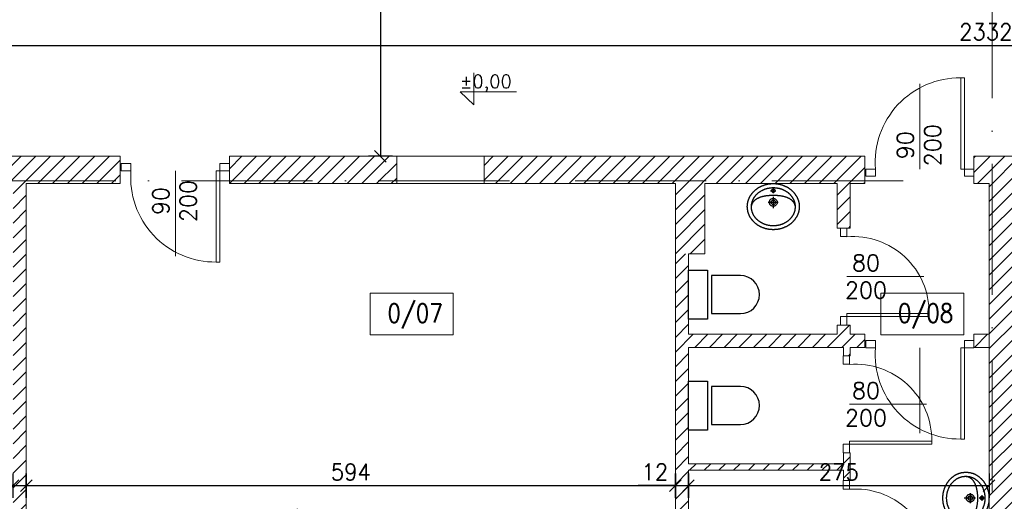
# Model space of a CAD drawing. Header units: millimetres. Extents: x -37273 to 136949, y -1495242345 to -598.
# Tile 17 of 38: x 41573 to 42474, y -17322 to -16881. Entities that reach past the tile are written whole.
import ezdxf

# ---------------------------------------------------------------- set-up
doc = ezdxf.new("R2010")
doc.units = ezdxf.units.MM
doc.linetypes.add('ACAD_ISO10W100', pattern=[18, 12, -3, 0, -3])
for name, color, linetype in [('0-urządzenia', 6, 'Continuous'), ('wym', 1, 'Continuous'), ('ściana', 7, 'Continuous')]:
    doc.layers.add(name, color=color, linetype=linetype)
for name, color, linetype, lineweight in [('0.09Opis', 20, 'Continuous', 9), ('A-DRZ', 3, 'Continuous', 13), ('A-OKN', 3, 'Continuous', 13), ('F-BIL-OP', 103, 'Continuous', 9), ('wymiarowannie', 253, 'Continuous', 5)]:
    doc.layers.add(name, color=color, linetype=linetype, lineweight=lineweight)
doc.styles.add('SIMPLEX', font='simplex', dxfattribs={"width": 0.85})
doc.styles.get("Standard").update_dxf_attribs({"font": 'arial.ttf'})
doc.styles.add('WYM_50', font='simplex.shx', dxfattribs={"width": 0.95})
doc.dimstyles.new('50', dxfattribs={"dimtxt": 15, "dimasz": 0.15, "dimexe": 13, "dimexo": 30, "dimgap": 5, "dimtad": 1, "dimdec": 0, "dimrnd": 0.5, "dimzin": 1, "dimdsep": 46, "dimtxsty": 'WYM_50', "dimblk": 'A', "dimcen": 3, "dimdle": 5, "dimse1": 1, "dimse2": 1, "dimclrd": 256, "dimclre": 256, "dimclrt": 2, "dimaunit": 1, "dimadec": 0, "dimazin": 0, "dimtfac": 0.32, "dimtdec": 0, "dimtix": 1, "dimtmove": 1, "dimatfit": 3, "dimldrblk": 'A', "dimfxl": 1, "dimtvp": 0.08, "dimtolj": 1, "dimtzin": 1, "dimarcsym": 0})

# ---------------------------------------------------------------- blocks, each defined once
blk = doc.blocks.new('A')
at = {"color": 1, "linetype": 'Continuous'}
blk.add_line((0, 73.6), (0, -73.6), dxfattribs=at)
at = {"color": 7, "linetype": 'Continuous'}
blk.add_line((-35.3, -35.3), (35.3, 35.3), dxfattribs=at)
blk = doc.blocks.new('*D2475')
at = {"layer": 'Defpoints', "color": 0, "lineweight": 13, "ltscale": 3}
for p in [(43623, -16904.59), (41291, -17006.05), (43623, -17006.05)]:
    blk.add_point(p, dxfattribs=at)
at = {"layer": 'wym', "lineweight": -2}
blk.add_line((41291.15, -16904.59), (43622.85, -16904.59), dxfattribs=at)
at = {"layer": 'wym', "lineweight": -2, "ltscale": 3, "xscale": 0.15, "yscale": 0.15, "zscale": 0.15, "rotation": 180}
blk.add_blockref('A', (41291, -16904.59), dxfattribs=at)
at = {"layer": 'wym', "lineweight": -2, "ltscale": 3, "xscale": 0.15, "yscale": 0.15, "zscale": 0.15}
blk.add_blockref('A', (43623, -16904.59), dxfattribs=at)
at = {"layer": 'wym', "color": 2, "ltscale": 3, "insert": (42457, -16892.09), "char_height": 15, "attachment_point": 5, "style": 'WYM_50'}
blk.add_mtext('\\A1;2332', dxfattribs=at)
blk = doc.blocks.new('*D2378')
at = {"layer": 'Defpoints', "color": 0, "lineweight": 13, "ltscale": 3}
for p in [(40838, -17006.05), (40480, -17750.05), (42440, -17750.05)]:
    blk.add_point(p, dxfattribs=at)
at = {"layer": 'wym', "lineweight": -2}
blk.add_line((40480, -17006.2), (40480, -17749.9), dxfattribs=at)
at = {"layer": 'wym', "lineweight": -2, "ltscale": 3, "xscale": 0.15, "yscale": 0.15, "zscale": 0.15}
for p, rotation in [((40480, -17006.05), 90), ((40480, -17750.05), 270)]:
    blk.add_blockref('A', p, dxfattribs=dict(at, rotation=rotation))
at = {"layer": 'wym', "color": 2, "ltscale": 3, "insert": (40467.5, -17378.05), "char_height": 15, "attachment_point": 5, "rotation": 90, "style": 'WYM_50'}
blk.add_mtext('\\A1;744', dxfattribs=at)
blk = doc.blocks.new('DRZWI80')
at = {"layer": 'A-DRZ'}
for points in [[(63149.49, 25780.28), (63149.49, 25851.36)], [(63186.49, 25780.28), (63186.49, 25856.28)]]:
    blk.add_lwpolyline(points, dxfattribs=at)
at = {"layer": 'A-DRZ', "extrusion": (0, 0, -1)}
for points in [[(-63186.49, 25780.28), (-63183.49, 25780.28), (-63183.49, 25856.28)], [(-63186.49, 25856.28), (-63183.49, 25856.28)]]:
    blk.add_lwpolyline(points, dxfattribs=at)
at = {"layer": 'A-DRZ'}
for points in [[(63104.49, 25774.28), (63104.49, 25780.28), (63112.49, 25780.28), (63112.49, 25774.28)], [(63194.49, 25774.28), (63194.49, 25780.28), (63186.49, 25780.28), (63186.49, 25774.28)]]:
    blk.add_lwpolyline(points, close=True, dxfattribs=at)
at = {"layer": 'A-DRZ', "color": 1}
blk.add_arc((63182.77, 25785.79), 70.49, 89.40844, 184.48773, dxfattribs=at)
blk = doc.blocks.new('GFT43')
at = {"layer": 'A-DRZ'}
blk.add_blockref('DRZWI80', (-63194.49, -25774.28), dxfattribs=at)
blk = doc.blocks.new('*D2433')
at = {"layer": 'Defpoints', "color": 0, "lineweight": 13, "ltscale": 3}
for p in [(41579, -17277.46), (42173, -17277.46), (42173, -17307.69)]:
    blk.add_point(p, dxfattribs=at)
at = {"layer": 'wym', "lineweight": -2}
blk.add_line((41579.15, -17307.69), (42172.85, -17307.69), dxfattribs=at)
at = {"layer": 'wym', "lineweight": -2, "ltscale": 3, "xscale": 0.15, "yscale": 0.15, "zscale": 0.15, "rotation": 180}
blk.add_blockref('A', (41579, -17307.69), dxfattribs=at)
at = {"layer": 'wym', "lineweight": -2, "ltscale": 3, "xscale": 0.15, "yscale": 0.15, "zscale": 0.15}
blk.add_blockref('A', (42173, -17307.69), dxfattribs=at)
at = {"layer": 'wym', "color": 2, "ltscale": 3, "insert": (41876, -17295.19), "char_height": 15, "attachment_point": 5, "style": 'WYM_50'}
blk.add_mtext('\\A1;594', dxfattribs=at)
blk = doc.blocks.new('*D2432')
at = {"layer": 'Defpoints', "color": 0, "lineweight": 13, "ltscale": 3}
for p in [(41567, -17266.3), (41579, -17266.3), (41579, -17307.69)]:
    blk.add_point(p, dxfattribs=at)
at = {"layer": 'wym', "lineweight": -2}
for p, q in [((41567, -17307.69), (41529.7, -17307.69)), ((41567.15, -17307.69), (41578.85, -17307.69))]:
    blk.add_line(p, q, dxfattribs=at)
at = {"layer": 'wym', "lineweight": -2, "ltscale": 3, "xscale": 0.15, "yscale": 0.15, "zscale": 0.15, "rotation": 180}
blk.add_blockref('A', (41567, -17307.69), dxfattribs=at)
at = {"layer": 'wym', "lineweight": -2, "ltscale": 3, "xscale": 0.15, "yscale": 0.15, "zscale": 0.15}
blk.add_blockref('A', (41579, -17307.69), dxfattribs=at)
at = {"layer": 'wym', "color": 2, "ltscale": 3, "insert": (41544.88, -17295.19), "char_height": 15, "attachment_point": 5, "style": 'WYM_50'}
blk.add_mtext('\\A1;12', dxfattribs=at)
blk = doc.blocks.new('*D2434')
at = {"layer": 'Defpoints', "color": 0, "lineweight": 13, "ltscale": 3}
for p in [(42173, -17301.59), (42185, -17301.59), (42185, -17307.69)]:
    blk.add_point(p, dxfattribs=at)
at = {"layer": 'wym', "lineweight": -2}
for p, q in [((42173, -17307.69), (42139.1, -17307.69)), ((42173.15, -17307.69), (42184.85, -17307.69))]:
    blk.add_line(p, q, dxfattribs=at)
at = {"layer": 'wym', "lineweight": -2, "ltscale": 3, "xscale": 0.15, "yscale": 0.15, "zscale": 0.15, "rotation": 180}
blk.add_blockref('A', (42173, -17307.69), dxfattribs=at)
at = {"layer": 'wym', "lineweight": -2, "ltscale": 3, "xscale": 0.15, "yscale": 0.15, "zscale": 0.15}
blk.add_blockref('A', (42185, -17307.69), dxfattribs=at)
at = {"layer": 'wym', "color": 2, "ltscale": 3, "insert": (42154.28, -17295.19), "char_height": 15, "attachment_point": 5, "style": 'WYM_50'}
blk.add_mtext('\\A1;12', dxfattribs=at)
blk = doc.blocks.new('*D2464')
at = {"layer": 'Defpoints', "color": 0, "lineweight": 13, "ltscale": 3}
for p in [(41920.2, -16537.05), (41903.1, -17006.05), (41920.2, -17006.05)]:
    blk.add_point(p, dxfattribs=at)
at = {"layer": 'wym', "lineweight": -2}
blk.add_line((41903.1, -16537.2), (41903.1, -17005.9), dxfattribs=at)
at = {"layer": 'wym', "lineweight": -2, "ltscale": 3, "xscale": 0.15, "yscale": 0.15, "zscale": 0.15}
for p, rotation in [((41903.1, -16537.05), 90), ((41903.1, -17006.05), 270)]:
    blk.add_blockref('A', p, dxfattribs=dict(at, rotation=rotation))
at = {"layer": 'wym', "color": 2, "ltscale": 3, "insert": (41890.6, -16771.55), "char_height": 15, "attachment_point": 5, "rotation": 90, "style": 'WYM_50'}
blk.add_mtext('\\A1;469', dxfattribs=at)
blk = doc.blocks.new('dsdfsdf')
at = {"layer": '0-urządzenia'}
for points in [[(26.8, -0.2), (26.8, -0.6), (26.8, -0.9), (26.8, -1.3), (26.8, -1.7), (26.8, -2.1), (26.7, -2.5), (26.7, -2.9), (26.6, -3.2), (26.6, -3.6), (26.5, -4), (26.4, -4.3), (26.4, -4.7), (26.3, -5.1), (26.2, -5.5), (26.1, -5.8), (26, -6.2), (25.9, -6.5), (25.8, -6.9), (25.6, -7.2), (25.5, -7.6), (25.4, -7.9), (25.2, -8.3), (25.1, -8.6), (24.9, -9), (24.8, -9.3), (24.6, -9.7), (24.5, -10), (24.3, -10.3), (24.1, -10.7), (23.9, -11), (23.7, -11.3), (23.5, -11.6), (23.3, -11.9), (23.1, -12.3), (22.9, -12.6), (22.7, -12.9), (22.5, -13.2), (22.3, -13.5), (22, -13.8), (21.8, -14.1), (21.6, -14.4), (21.3, -14.7), (21.1, -15), (20.8, -15.2), (20.6, -15.5), (20.3, -15.8), (20, -16.1), (19.8, -16.3), (19.5, -16.6), (19.2, -16.9), (18.9, -17.1), (18.6, -17.4), (18.3, -17.6), (18, -17.9), (17.7, -18.1), (17.4, -18.4), (17.1, -18.6), (16.8, -18.8), (16.5, -19), (16.2, -19.3), (15.8, -19.5), (15.5, -19.7), (15.2, -19.9), (14.8, -20.1), (14.5, -20.3), (14.1, -20.5), (13.8, -20.7), (13.4, -20.9), (13.1, -21.1), (12.7, -21.2), (12.4, -21.4), (12, -21.6), (11.6, -21.7), (11.3, -21.9), (10.9, -22.1), (10.5, -22.2), (10.1, -22.3), (9.8, -22.5), (9.4, -22.6), (9, -22.7), (8.6, -22.9), (8.2, -23), (7.8, -23.1), (7.4, -23.2), (7, -23.3), (6.6, -23.4), (6.2, -23.5), (5.8, -23.6), (5.4, -23.7), (5, -23.7), (4.5, -23.8), (4.1, -23.9), (3.7, -23.9), (3.3, -24), (2.9, -24), (2.4, -24.1), (2, -24.1), (1.6, -24.1), (1.1, -24.1), (0.7, -24.2), (0.3, -24.2), (-0.2, -24.2), (-0.2, -24.2), (-0.6, -24.2), (-1, -24.2), (-1.5, -24.1), (-1.9, -24.1), (-2.3, -24.1), (-2.8, -24.1), (-3.2, -24), (-3.6, -24), (-4, -23.9), (-4.4, -23.9), (-4.9, -23.8), (-5.3, -23.7), (-5.7, -23.7), (-6.1, -23.6), (-6.5, -23.5), (-6.9, -23.4), (-7.3, -23.3), (-7.7, -23.2), (-8.1, -23.1), (-8.5, -23), (-8.9, -22.9), (-9.3, -22.7), (-9.7, -22.6), (-10.1, -22.5), (-10.5, -22.3), (-10.8, -22.2), (-11.2, -22.1), (-11.6, -21.9), (-12, -21.7), (-12.3, -21.6), (-12.7, -21.4), (-13.1, -21.2), (-13.4, -21.1), (-13.8, -20.9), (-14.1, -20.7), (-14.5, -20.5), (-14.8, -20.3), (-15.2, -20.1), (-15.5, -19.9), (-15.8, -19.7), (-16.2, -19.5), (-16.5, -19.3), (-16.8, -19), (-17.1, -18.8), (-17.4, -18.6), (-17.7, -18.4), (-18.1, -18.1), (-18.4, -17.9), (-18.7, -17.6), (-18.9, -17.4), (-19.2, -17.1), (-19.5, -16.9), (-19.8, -16.6), (-20.1, -16.3), (-20.4, -16.1), (-20.6, -15.8), (-20.9, -15.5), (-21.1, -15.2), (-21.4, -15), (-21.6, -14.7), (-21.9, -14.4), (-22.1, -14.1), (-22.4, -13.8), (-22.6, -13.5), (-22.8, -13.2), (-23, -12.9), (-23.3, -12.6), (-23.5, -12.3), (-23.7, -11.9), (-23.9, -11.6), (-24.1, -11.3), (-24.3, -11), (-24.4, -10.7), (-24.6, -10.3), (-24.8, -10), (-25, -9.7), (-25.1, -9.3), (-25.3, -9), (-25.4, -8.6), (-25.6, -8.3), (-25.7, -7.9), (-25.8, -7.6), (-26, -7.2), (-26.1, -6.9), (-26.2, -6.5), (-26.3, -6.2), (-26.4, -5.8), (-26.5, -5.5), (-26.6, -5.1), (-26.7, -4.7), (-26.8, -4.3), (-26.8, -4), (-26.9, -3.6), (-26.9, -3.2), (-27, -2.9), (-27, -2.5), (-27.1, -2.1), (-27.1, -1.7), (-27.1, -1.3), (-27.1, -0.9), (-27.2, -0.6), (-27.2, -0.2), (-27.2, -0.2), (-27.2, 0.2), (-27.1, 0.6), (-27.1, 1), (-27.1, 1.4), (-27.1, 1.8), (-27, 2.1), (-27, 2.5), (-26.9, 2.9), (-26.9, 3.3), (-26.8, 3.6), (-26.8, 4), (-26.7, 4.4), (-26.6, 4.8), (-26.5, 5.1), (-26.4, 5.5), (-26.3, 5.8), (-26.2, 6.2), (-26.1, 6.6), (-26, 6.9), (-25.8, 7.3), (-25.7, 7.6), (-25.6, 8), (-25.4, 8.3), (-25.3, 8.7), (-25.1, 9), (-25, 9.3), (-24.8, 9.7), (-24.6, 10), (-24.4, 10.3), (-24.3, 10.7), (-24.1, 11), (-23.9, 11.3), (-23.7, 11.6), (-23.5, 11.9), (-23.3, 12.2), (-23, 12.6), (-22.8, 12.9), (-22.6, 13.2), (-22.4, 13.5), (-22.1, 13.8), (-21.9, 14.1), (-21.6, 14.3), (-21.4, 14.6), (-21.1, 14.9), (-20.9, 15.2), (-20.6, 15.5), (-20.4, 15.7), (-20.1, 16), (-19.8, 16.3), (-19.5, 16.5), (-19.2, 16.8), (-18.9, 17), (-18.7, 17.3), (-18.4, 17.5), (-18.1, 17.8), (-17.7, 18), (-17.4, 18.3), (-17.1, 18.5), (-16.8, 18.7), (-16.5, 18.9), (-16.2, 19.1), (-15.8, 19.4), (-15.5, 19.6), (-15.2, 19.8), (-14.8, 20), (-14.5, 20.2), (-14.1, 20.4), (-13.8, 20.5), (-13.4, 20.7), (-13.1, 20.9), (-12.7, 21.1), (-12.3, 21.2), (-12, 21.4), (-11.6, 21.6), (-11.2, 21.7), (-10.8, 21.9), (-10.5, 22), (-10.1, 22.2), (-9.7, 22.3), (-9.3, 22.4), (-8.9, 22.5), (-8.5, 22.7), (-8.1, 22.8), (-7.7, 22.9), (-7.3, 23), (-6.9, 23.1), (-6.5, 23.2), (-6.1, 23.2), (-5.7, 23.3), (-5.3, 23.4), (-4.9, 23.5), (-4.4, 23.5), (-4, 23.6), (-3.6, 23.6), (-3.2, 23.7), (-2.8, 23.7), (-2.3, 23.8), (-1.9, 23.8), (-1.5, 23.8), (-1, 23.8), (-0.6, 23.8), (-0.2, 23.8), (-0.2, 23.8), (0.3, 23.8), (0.7, 23.8), (1.1, 23.8), (1.6, 23.8), (2, 23.8), (2.4, 23.7), (2.9, 23.7), (3.3, 23.6), (3.7, 23.6), (4.1, 23.5), (4.5, 23.5), (5, 23.4), (5.4, 23.3), (5.8, 23.2), (6.2, 23.2), (6.6, 23.1), (7, 23), (7.4, 22.9), (7.8, 22.8), (8.2, 22.7), (8.6, 22.5), (9, 22.4), (9.4, 22.3), (9.8, 22.2), (10.1, 22), (10.5, 21.9), (10.9, 21.7), (11.3, 21.6), (11.6, 21.4), (12, 21.2), (12.4, 21.1), (12.7, 20.9), (13.1, 20.7), (13.4, 20.5), (13.8, 20.4), (14.1, 20.2), (14.5, 20), (14.8, 19.8), (15.2, 19.6), (15.5, 19.4), (15.8, 19.1), (16.2, 18.9), (16.5, 18.7), (16.8, 18.5), (17.1, 18.3), (17.4, 18), (17.7, 17.8), (18, 17.5), (18.3, 17.3), (18.6, 17), (18.9, 16.8), (19.2, 16.5), (19.5, 16.3), (19.8, 16), (20, 15.7), (20.3, 15.5), (20.6, 15.2), (20.8, 14.9), (21.1, 14.6), (21.3, 14.3), (21.6, 14.1), (21.8, 13.8), (22, 13.5), (22.3, 13.2), (22.5, 12.9), (22.7, 12.6), (22.9, 12.2), (23.1, 11.9), (23.3, 11.6), (23.5, 11.3), (23.7, 11), (23.9, 10.7), (24.1, 10.3), (24.3, 10), (24.5, 9.7), (24.6, 9.3), (24.8, 9), (24.9, 8.7), (25.1, 8.3), (25.2, 8), (25.4, 7.6), (25.5, 7.3), (25.6, 6.9), (25.8, 6.6), (25.9, 6.2), (26, 5.8), (26.1, 5.5), (26.2, 5.1), (26.3, 4.8), (26.4, 4.4), (26.4, 4), (26.5, 3.6), (26.6, 3.3), (26.6, 2.9), (26.7, 2.5), (26.7, 2.1), (26.8, 1.8), (26.8, 1.4), (26.8, 1), (26.8, 0.6), (26.8, 0.2), (26.8, -0.2)], [(22.6, -0.3), (22.6, -0.7), (22.6, -1.1), (22.6, -1.4), (22.5, -1.8), (22.5, -2.2), (22.4, -2.6), (22.4, -3), (22.3, -3.3), (22.3, -3.7), (22.2, -4.1), (22.1, -4.4), (22, -4.8), (21.9, -5.1), (21.8, -5.5), (21.7, -5.9), (21.6, -6.2), (21.4, -6.6), (21.3, -6.9), (21.1, -7.3), (21, -7.6), (20.8, -7.9), (20.7, -8.3), (20.5, -8.6), (20.3, -8.9), (20.1, -9.3), (19.9, -9.6), (19.7, -9.9), (19.5, -10.2), (19.3, -10.5), (19.1, -10.8), (18.9, -11.1), (18.7, -11.4), (18.4, -11.7), (18.2, -12), (17.9, -12.3), (17.7, -12.6), (17.4, -12.9), (17.2, -13.1), (16.9, -13.4), (16.6, -13.7), (16.3, -13.9), (16.1, -14.2), (15.8, -14.5), (15.5, -14.7), (15.2, -15), (14.9, -15.2), (14.6, -15.4), (14.2, -15.7), (13.9, -15.9), (13.6, -16.1), (13.3, -16.3), (12.9, -16.5), (12.6, -16.7), (12.2, -16.9), (11.9, -17.1), (11.5, -17.3), (11.2, -17.5), (10.8, -17.7), (10.5, -17.9), (10.1, -18), (9.7, -18.2), (9.3, -18.3), (9, -18.5), (8.6, -18.6), (8.2, -18.8), (7.8, -18.9), (7.4, -19), (7, -19.2), (6.6, -19.3), (6.2, -19.4), (5.8, -19.5), (5.4, -19.6), (5, -19.7), (4.6, -19.7), (4.2, -19.8), (3.7, -19.9), (3.3, -19.9), (2.9, -20), (2.5, -20), (2, -20.1), (1.6, -20.1), (1.2, -20.1), (0.7, -20.2), (0.3, -20.2), (-0.2, -20.2), (-0.2, -20.2), (-0.6, -20.2), (-1, -20.2), (-1.5, -20.1), (-1.9, -20.1), (-2.3, -20.1), (-2.8, -20), (-3.2, -20), (-3.6, -19.9), (-4.1, -19.9), (-4.5, -19.8), (-4.9, -19.7), (-5.3, -19.7), (-5.7, -19.6), (-6.1, -19.5), (-6.5, -19.4), (-6.9, -19.3), (-7.3, -19.2), (-7.7, -19), (-8.1, -18.9), (-8.5, -18.8), (-8.9, -18.6), (-9.3, -18.5), (-9.7, -18.3), (-10, -18.2), (-10.4, -18), (-10.8, -17.9), (-11.1, -17.7), (-11.5, -17.5), (-11.9, -17.3), (-12.2, -17.1), (-12.6, -16.9), (-12.9, -16.7), (-13.2, -16.5), (-13.6, -16.3), (-13.9, -16.1), (-14.2, -15.9), (-14.6, -15.7), (-14.9, -15.4), (-15.2, -15.2), (-15.5, -15), (-15.8, -14.7), (-16.1, -14.5), (-16.4, -14.2), (-16.7, -13.9), (-16.9, -13.7), (-17.2, -13.4), (-17.5, -13.1), (-17.8, -12.9), (-18, -12.6), (-18.3, -12.3), (-18.5, -12), (-18.8, -11.7), (-19, -11.4), (-19.2, -11.1), (-19.4, -10.8), (-19.7, -10.5), (-19.9, -10.2), (-20.1, -9.9), (-20.3, -9.6), (-20.5, -9.3), (-20.6, -8.9), (-20.8, -8.6), (-21, -8.3), (-21.2, -7.9), (-21.3, -7.6), (-21.5, -7.3), (-21.6, -6.9), (-21.7, -6.6), (-21.9, -6.2), (-22, -5.9), (-22.1, -5.5), (-22.2, -5.1), (-22.3, -4.8), (-22.4, -4.4), (-22.5, -4.1), (-22.6, -3.7), (-22.6, -3.3), (-22.7, -3), (-22.8, -2.6), (-22.8, -2.2), (-22.8, -1.8), (-22.9, -1.4), (-22.9, -1.1), (-22.9, -0.7), (-22.9, -0.3), (-22.9, -0.3), (-22.9, 0.1), (-22.9, 0.5), (-22.9, 0.9), (-22.8, 1.2), (-22.8, 1.6), (-22.8, 2), (-22.7, 2.4), (-22.6, 2.7), (-22.6, 3.1), (-22.5, 3.5), (-22.4, 3.8), (-22.3, 4.2), (-22.2, 4.6), (-22.1, 4.9), (-22, 5.3), (-21.9, 5.6), (-21.7, 6), (-21.6, 6.3), (-21.5, 6.7), (-21.3, 7), (-21.2, 7.3), (-21, 7.7), (-20.8, 8), (-20.6, 8.3), (-20.5, 8.7), (-20.3, 9), (-20.1, 9.3), (-19.9, 9.6), (-19.7, 9.9), (-19.4, 10.2), (-19.2, 10.5), (-19, 10.8), (-18.8, 11.1), (-18.5, 11.4), (-18.3, 11.7), (-18, 12), (-17.8, 12.3), (-17.5, 12.6), (-17.2, 12.8), (-16.9, 13.1), (-16.7, 13.4), (-16.4, 13.6), (-16.1, 13.9), (-15.8, 14.1), (-15.5, 14.4), (-15.2, 14.6), (-14.9, 14.8), (-14.6, 15.1), (-14.2, 15.3), (-13.9, 15.5), (-13.6, 15.7), (-13.2, 16), (-12.9, 16.2), (-12.6, 16.4), (-12.2, 16.6), (-11.9, 16.7), (-11.5, 16.9), (-11.1, 17.1), (-10.8, 17.3), (-10.4, 17.4), (-10, 17.6), (-9.7, 17.8), (-9.3, 17.9), (-8.9, 18.1), (-8.5, 18.2), (-8.1, 18.3), (-7.7, 18.4), (-7.3, 18.6), (-6.9, 18.7), (-6.5, 18.8), (-6.1, 18.9), (-5.7, 19), (-5.3, 19.1), (-4.9, 19.1), (-4.5, 19.2), (-4.1, 19.3), (-3.6, 19.4), (-3.2, 19.4), (-2.8, 19.5), (-2.3, 19.5), (-1.9, 19.5), (-1.5, 19.6), (-1, 19.6), (-0.6, 19.6), (-0.2, 19.6), (-0.2, 19.6), (0.3, 19.6), (0.7, 19.6), (1.2, 19.6), (1.6, 19.5), (2, 19.5), (2.5, 19.5), (2.9, 19.4), (3.3, 19.4), (3.7, 19.3), (4.2, 19.2), (4.6, 19.1), (5, 19.1), (5.4, 19), (5.8, 18.9), (6.2, 18.8), (6.6, 18.7), (7, 18.6), (7.4, 18.4), (7.8, 18.3), (8.2, 18.2), (8.6, 18.1), (9, 17.9), (9.3, 17.8), (9.7, 17.6), (10.1, 17.4), (10.5, 17.3), (10.8, 17.1), (11.2, 16.9), (11.5, 16.7), (11.9, 16.6), (12.2, 16.4), (12.6, 16.2), (12.9, 16), (13.3, 15.7), (13.6, 15.5), (13.9, 15.3), (14.2, 15.1), (14.6, 14.8), (14.9, 14.6), (15.2, 14.4), (15.5, 14.1), (15.8, 13.9), (16.1, 13.6), (16.3, 13.4), (16.6, 13.1), (16.9, 12.8), (17.2, 12.6), (17.4, 12.3), (17.7, 12), (17.9, 11.7), (18.2, 11.4), (18.4, 11.1), (18.7, 10.8), (18.9, 10.5), (19.1, 10.2), (19.3, 9.9), (19.5, 9.6), (19.7, 9.3), (19.9, 9), (20.1, 8.7), (20.3, 8.3), (20.5, 8), (20.7, 7.7), (20.8, 7.3), (21, 7), (21.1, 6.7), (21.3, 6.3), (21.4, 6), (21.6, 5.6), (21.7, 5.3), (21.8, 4.9), (21.9, 4.6), (22, 4.2), (22.1, 3.8), (22.2, 3.5), (22.3, 3.1), (22.3, 2.7), (22.4, 2.4), (22.4, 2), (22.5, 1.6), (22.5, 1.2), (22.6, 0.9), (22.6, 0.5), (22.6, 0.1), (22.6, -0.3)], [(-0.2, 18.1), (0.2, 18.1), (0.6, 17.9), (1, 17.6), (1.3, 17.3), (1.4, 16.9), (1.5, 16.4), (1.4, 15.9), (1.3, 15.5), (1, 15.2), (0.6, 14.9), (0.2, 14.7), (-0.2, 14.6), (-0.7, 14.7), (-1.1, 14.9), (-1.5, 15.2), (-1.8, 15.5), (-1.9, 15.9), (-2, 16.4), (-1.9, 16.9), (-1.8, 17.3), (-1.5, 17.6), (-1.1, 17.9), (-0.7, 18.1)], [(-0.2, 8.4), (0.2, 8.4), (0.7, 8.3), (1.1, 8.2), (1.5, 8), (1.9, 7.8), (2.2, 7.6), (2.5, 7.3), (2.8, 7.1), (3.1, 6.7), (3.3, 6.4), (3.5, 6), (3.7, 5.6), (3.8, 5.2), (3.9, 4.8), (3.9, 4.3), (3.9, 3.9), (3.8, 3.4), (3.7, 3), (3.5, 2.6), (3.3, 2.2), (3.1, 1.9), (2.8, 1.6), (2.5, 1.3), (2.2, 1), (1.9, 0.8), (1.5, 0.6), (1.1, 0.4), (0.7, 0.3), (0.2, 0.2), (-0.2, 0.2), (-0.7, 0.2), (-1.1, 0.3), (-1.5, 0.4), (-1.9, 0.6), (-2.3, 0.8), (-2.6, 1), (-3, 1.3), (-3.3, 1.6), (-3.5, 1.9), (-3.8, 2.2), (-3.9, 2.6), (-4.1, 3), (-4.2, 3.4), (-4.3, 3.9), (-4.3, 4.3), (-4.3, 4.8), (-4.2, 5.2), (-4.1, 5.6), (-3.9, 6), (-3.8, 6.4), (-3.5, 6.7), (-3.3, 7.1), (-3, 7.3), (-2.6, 7.6), (-2.3, 7.8), (-1.9, 8), (-1.5, 8.2), (-1.1, 8.3), (-0.7, 8.4)], [(-0.2, 6.6), (0.2, 6.6), (0.7, 6.4), (1.1, 6.2), (1.4, 5.9), (1.7, 5.6), (1.9, 5.2), (2, 4.8), (2.1, 4.3), (2, 3.8), (1.9, 3.4), (1.7, 3), (1.4, 2.7), (1.1, 2.4), (0.7, 2.2), (0.2, 2.1), (-0.2, 2), (-0.7, 2.1), (-1.1, 2.2), (-1.5, 2.4), (-1.8, 2.7), (-2.1, 3), (-2.3, 3.4), (-2.5, 3.8), (-2.5, 4.3), (-2.5, 4.8), (-2.3, 5.2), (-2.1, 5.6), (-1.8, 5.9), (-1.5, 6.2), (-1.1, 6.4), (-0.7, 6.6)]]:
    blk.add_lwpolyline(points, close=True, dxfattribs=at)
for points in [[(-22.9, -1.2), (-22.9, -0.8), (-22.9, -0.5), (-22.9, -0.1), (-22.8, 0.2), (-22.8, 0.6), (-22.7, 0.9), (-22.6, 1.2), (-22.6, 1.5), (-22.5, 1.8), (-22.4, 2.2), (-22.3, 2.5), (-22.1, 2.8), (-22, 3.1), (-21.9, 3.3), (-21.7, 3.6), (-21.6, 3.9), (-21.4, 4.2), (-21.2, 4.4), (-21, 4.7), (-20.8, 5), (-20.6, 5.2), (-20.4, 5.5), (-20.2, 5.7), (-20, 6), (-19.7, 6.2), (-19.5, 6.4), (-19.2, 6.7), (-19, 6.9), (-18.7, 7.1), (-18.4, 7.3), (-18.1, 7.5), (-17.8, 7.7), (-17.5, 7.9), (-17.2, 8.1), (-16.9, 8.3), (-16.6, 8.5), (-16.2, 8.6), (-15.9, 8.8), (-15.6, 9), (-15.2, 9.1), (-14.8, 9.3), (-14.5, 9.4), (-14.1, 9.6), (-13.7, 9.7), (-13.4, 9.9), (-13, 10), (-12.6, 10.1), (-12.2, 10.3), (-11.8, 10.4), (-11.4, 10.5), (-10.9, 10.6), (-10.5, 10.7), (-10.1, 10.8), (-9.7, 10.9), (-9.2, 11), (-8.8, 11.1), (-8.3, 11.2), (-7.9, 11.2), (-7.4, 11.3), (-7, 11.4), (-6.5, 11.4), (-6, 11.5), (-5.6, 11.6), (-5.1, 11.6), (-4.6, 11.6), (-4.1, 11.7), (-3.6, 11.7), (-3.2, 11.8), (-2.7, 11.8), (-2.2, 11.8), (-1.7, 11.8), (-1.2, 11.8), (-0.7, 11.8), (-0.2, 11.8)], [(-3.1, 16.4), (2.6, 16.4)], [(-0.2, 19.2), (-0.2, 13.7)], [(-0.2, 11.8), (0.3, 11.8), (0.8, 11.8), (1.4, 11.8), (1.8, 11.8), (2.3, 11.8), (2.8, 11.8), (3.3, 11.7), (3.8, 11.7), (4.3, 11.6), (4.8, 11.6), (5.2, 11.6), (5.7, 11.5), (6.2, 11.4), (6.6, 11.4), (7.1, 11.3), (7.6, 11.2), (8, 11.2), (8.5, 11.1), (8.9, 11), (9.3, 10.9), (9.8, 10.8), (10.2, 10.7), (10.6, 10.6), (11, 10.5), (11.4, 10.4), (11.8, 10.3), (12.2, 10.1), (12.6, 10), (13, 9.9), (13.4, 9.7), (13.8, 9.6), (14.2, 9.4), (14.5, 9.3), (14.9, 9.1), (15.2, 9), (15.6, 8.8), (15.9, 8.6), (16.2, 8.5), (16.6, 8.3), (16.9, 8.1), (17.2, 7.9), (17.5, 7.7), (17.8, 7.5), (18.1, 7.3), (18.4, 7.1), (18.6, 6.9), (18.9, 6.7), (19.1, 6.4), (19.4, 6.2), (19.6, 6), (19.9, 5.7), (20.1, 5.5), (20.3, 5.2), (20.5, 5), (20.7, 4.7), (20.9, 4.4), (21.1, 4.2), (21.2, 3.9), (21.4, 3.6), (21.5, 3.3), (21.7, 3.1), (21.8, 2.8), (21.9, 2.5), (22, 2.2), (22.1, 1.8), (22.2, 1.5), (22.3, 1.2), (22.4, 0.9), (22.5, 0.6), (22.5, 0.2), (22.5, -0.1), (22.6, -0.5), (22.6, -0.8), (22.6, -1.2)], [(-5.5, 4.4), (5, 4.4)], [(-0.2, 9.9), (-0.2, -1.9)]]:
    blk.add_lwpolyline(points, dxfattribs=at)
blk = doc.blocks.new('LA-WC2')
at = {"color": 0}
blk.add_lwpolyline([(17.35, 21), (17.35, 47.5, 1), (-17.5, 47.5), (-17.5, 21)], format="xyb", close=True, dxfattribs=at)
blk.add_lwpolyline([(-22.5, 17.5), (22.5, 17.5), (22.5, 0), (-22.5, 0)], close=True, dxfattribs=at)
blk = doc.blocks.new('*D2435')
at = {"layer": 'Defpoints', "color": 0, "lineweight": 13, "ltscale": 3}
for p in [(42185, -17314.69), (42460, -17307.69), (42460, -17315.53)]:
    blk.add_point(p, dxfattribs=at)
at = {"layer": 'wym', "lineweight": -2}
blk.add_line((42185.15, -17307.69), (42459.85, -17307.69), dxfattribs=at)
at = {"layer": 'wym', "lineweight": -2, "ltscale": 3, "xscale": 0.15, "yscale": 0.15, "zscale": 0.15, "rotation": 180}
blk.add_blockref('A', (42185, -17307.69), dxfattribs=at)
at = {"layer": 'wym', "lineweight": -2, "ltscale": 3, "xscale": 0.15, "yscale": 0.15, "zscale": 0.15}
blk.add_blockref('A', (42460, -17307.69), dxfattribs=at)
at = {"layer": 'wym', "color": 2, "ltscale": 3, "insert": (42322.5, -17295.19), "char_height": 15, "attachment_point": 5, "style": 'WYM_50'}
blk.add_mtext('\\A1;275', dxfattribs=at)

msp = doc.modelspace()

# ---------------------------------------------------------------- hatches: boundary and pattern name
at = {"layer": 'wymiarowannie', "lineweight": 13, "ltscale": 3}
h = msp.add_hatch(dxfattribs=at)
h.set_pattern_fill('ANSI31', color=5, scale=3)
h.set_pattern_definition([(45, (41496.995, -17447.046), (-6.73519, 6.73519), [])])
h.paths.add_polyline_path([(41497, -17031.05), (41567, -17031.05), (41567, -17402.05), (41555, -17402.05), (41555, -17424.55), (41613, -17424.55), (41613, -17402.05), (41579, -17402.05), (41579, -17031.05), (41665, -17031.05), (41665, -17028.55), (41497, -17028.55)])
h.paths.add_polyline_path([(41665, -17028.55), (41665, -17006.05), (41497, -17006.05), (41497, -17028.55)])
h.paths.add_polyline_path([(41918, -17028.55), (41918, -17006.05), (41765, -17006.05), (41765, -17028.55)])
h.paths.add_polyline_path([(41555, -17447.05), (41613, -17447.05), (41613, -17424.55), (41555, -17424.55)])
h.paths.add_polyline_path([(41765, -17031.05), (41918, -17031.05), (41918, -17028.55), (41765, -17028.55)])
h.paths.add_polyline_path([(41547.07, -17324.72), (41547.07, -17347.22), (41574.92, -17347.22), (41574.92, -17324.72)], flags=24)
h = msp.add_hatch(dxfattribs=at)
h.set_pattern_fill('ANSI31', color=5, scale=3)
h.set_pattern_definition([(45, (41997.995, -17095.265), (-6.7352, 6.7352), [])])
h.paths.add_polyline_path([(41998, -17028.55), (42346.22, -17028.55), (42346.22, -17031.05), (42333, -17031.05), (42333, -17071.74), (42321, -17071.74), (42321, -17031.05), (42262.8, -17031.05), (42262.61, -17031.04), (42262.41, -17031.05), (42200.01, -17031.05), (42173, -17031.05), (41998, -17031.05)])
h.paths.add_polyline_path([(41998, -17028.55), (41998, -17006.05), (42346.22, -17006.05), (42346.22, -17028.55)])
h.paths.add_polyline_path([(42185, -17095.26), (42185, -17031.05), (42200.01, -17031.05), (42200.01, -17095.26)])
h.paths.add_polyline_path([(42173, -17095.26), (42173, -17031.05), (42185, -17031.05), (42185, -17095.26)])
h = msp.add_hatch(dxfattribs=at)
h.set_pattern_fill('ANSI31', color=5, scale=3)
h.set_pattern_definition([(45, (42430.995, -17750.046), (-6.73519, 6.73519), [])])
h.paths.add_polyline_path([(42463, -17006.05), (42682, -17006.05), (42682, -17031.05), (42485, -17031.05), (42485, -17424.55), (42463, -17424.55)])
h.paths.add_polyline_path([(42731, -17727.55), (42731, -17705.05), (42774, -17705.05), (42774, -17171.05), (42804, -17171.05), (42804, -17183.05), (42786, -17183.05), (42786, -17705.05), (42790, -17705.05), (42790, -17727.55)])
h.paths.add_polyline_path([(42431, -17424.55), (42431, -17402.05), (42460, -17402.05), (42460, -17319.5), (42460, -17319.12), (42460, -17318.73), (42460, -17031.05), (42446.22, -17031.05), (42446.22, -17006.05), (42463, -17006.05), (42463, -17424.55)])
h.paths.add_polyline_path([(42731, -17750.05), (42731, -17727.55), (42790, -17727.55), (42790, -17750.05)])
h.paths.add_polyline_path([(43028, -17750.05), (43028, -17727.55), (43079, -17727.55), (43079, -17750.05)])
h.paths.add_polyline_path([(42520.47, -17003.26), (42520.47, -17033.83), (42497.97, -17033.83), (42497.97, -17003.26)], flags=9)
h.paths.add_polyline_path([(42793.92, -17633.41), (42766.07, -17633.41), (42766.07, -17610.91), (42793.92, -17610.91)], flags=9)
h.paths.add_polyline_path([(42796.83, -17668.87), (42779.16, -17668.87), (42779.16, -17646.37), (42796.83, -17646.37)], flags=9)
h = msp.add_hatch(dxfattribs=at)
h.set_pattern_fill('ANSI31', color=5, scale=3)
h.set_pattern_definition([(45, (41816.995, -17447.046), (-6.73519, 6.73519), [])])
h.paths.add_polyline_path([(42140, -17424.55), (42140, -17402.05), (42173, -17402.05), (42173, -17095.26), (42185, -17095.26), (42185, -17169.05), (42321, -17169.05), (42321, -17160.84), (42333, -17160.84), (42333, -17169.05), (42346.22, -17169.05), (42346.22, -17181.05), (42333, -17181.05), (42333, -17188.66), (42332.41, -17188.66), (42327, -17188.66), (42327, -17181.05), (42185, -17181.05), (42185, -17287.66), (42327, -17287.66), (42327, -17277.76), (42332.41, -17277.76), (42333, -17277.76), (42333, -17303.05), (42332.41, -17303.05), (42327, -17303.05), (42327, -17293.66), (42185, -17293.66), (42185, -17402.05), (42186, -17402.05), (42186, -17424.55)])
h.paths.add_polyline_path([(41817, -17424.55), (41817, -17402.05), (41817, -17329.05), (41829, -17329.05), (41829, -17402.05), (41936, -17402.05), (41936, -17424.55)])
h.paths.add_polyline_path([(41817, -17447.05), (41817, -17424.55), (41936, -17424.55), (41936, -17447.05)])
h.paths.add_polyline_path([(42140, -17447.05), (42140, -17424.55), (42186, -17424.55), (42186, -17447.05)])
h.paths.add_polyline_path([(42446.22, -17181.05), (42446.22, -17174.82), (42446.22, -17169.05), (42460, -17169.05), (42460, -17181.05)])
h.paths.add_polyline_path([(42246.91, -17403.34), (42183.82, -17403.34), (42183.82, -17381.96), (42246.91, -17381.96)], flags=9)
h.paths.add_polyline_path([(41836.92, -17347.22), (41809.07, -17347.22), (41809.07, -17324.72), (41836.92, -17324.72)], flags=9)
h.paths.add_polyline_path([(41996.85, -17403.34), (41933.88, -17403.34), (41933.88, -17381.96), (41996.85, -17381.96)], flags=9)

# ---------------------------------------------------------------- linework, layer by layer
at = {"layer": '0.09Opis', "ltscale": 0.01}
msp.add_lwpolyline([(41988.61, -16929.7), (41988.61, -16958.94), (41976.02, -16946.91), (42027.53, -16946.91)], dxfattribs=at)
msp.add_lwpolyline([(41988.61, -16929.7), (41988.61, -16958.94), (41976.02, -16946.91), (42027.53, -16946.91)], dxfattribs=at)
at = {"layer": 'A-OKN'}
for p, q in [((41998, -17006.05), (41918, -17006.05)), ((41918, -17031.05), (41998, -17031.05))]:
    msp.add_line(p, q, dxfattribs=at)
at = {"layer": 'F-BIL-OP', "color": 0}
for points in [[(41893.85, -17131.29), (41969.8, -17131.29), (41969.8, -17169.67), (41893.85, -17169.67)], [(42361, -17131.29), (42436.95, -17131.29), (42436.95, -17169.67), (42361, -17169.67)]]:
    msp.add_lwpolyline(points, close=True, dxfattribs=at)
at = {"layer": 'wymiarowannie', "color": 251, "linetype": 'ACAD_ISO10W100', "lineweight": 13, "ltscale": 10}
for p, q in [((42463, -18033.41), (42463, -15939.23)), ((42381.3, -17028.55), (40380.11, -17028.55))]:
    msp.add_line(p, q, dxfattribs=at)
at = {"layer": 'wymiarowannie', "color": 1, "lineweight": 13, "ltscale": 3}
msp.add_line((42333, -17293.66), (42333, -17287.66), dxfattribs=at)
at = {"layer": 'ściana', "lineweight": 13, "ltscale": 3}
for p, q in [((41497, -17006.05), (41665, -17006.05)), ((41665, -17031.05), (41665, -17006.05)), ((41765, -17006.05), (41918, -17006.05)), ((41765, -17031.05), (41765, -17006.05)), ((41918, -17031.05), (41918, -17006.05)), ((41998, -17006.05), (42346.22, -17006.05)), ((41998, -17031.05), (41998, -17006.05)), ((42346.22, -17031.05), (42346.22, -17006.05)), ((42446.22, -17006.05), (42682, -17006.05)), ((42446.22, -17031.05), (42446.22, -17006.05)), ((41579, -17031.05), (41665, -17031.05)), ((41579, -17031.05), (41665, -17031.05)), ((41579, -17031.05), (41579, -17402.05)), ((41765, -17031.05), (41918, -17031.05)), ((41998, -17031.05), (42173, -17031.05)), ((42173, -17031.05), (42173, -17402.05)), ((42200.01, -17031.05), (42321, -17031.05)), ((42321, -17071.74), (42321, -17031.05)), ((42333, -17071.74), (42333, -17031.05)), ((42333, -17031.05), (42346.22, -17031.05)), ((42446.22, -17031.05), (42460, -17031.05)), ((42460, -17031.05), (42460, -17402.05)), ((42321, -17071.74), (42333, -17071.74)), ((42185, -17095.26), (42185, -17169.05)), ((42200.01, -17095.26), (42185, -17095.26)), ((42321, -17160.84), (42333, -17160.84)), ((42321, -17169.05), (42321, -17160.84)), ((42333, -17169.05), (42333, -17160.84)), ((42321, -17169.05), (42185, -17169.05)), ((42346.22, -17169.05), (42333, -17169.05)), ((42346.22, -17181.05), (42346.22, -17169.05)), ((42460, -17169.05), (42446.22, -17169.05)), ((42446.22, -17181.05), (42446.22, -17169.05)), ((42327, -17181.05), (42185, -17181.05)), ((42185, -17181.05), (42185, -17287.66)), ((42327, -17181.05), (42327, -17188.66)), ((42333, -17181.05), (42333, -17188.66)), ((42346.22, -17181.05), (42333, -17181.05)), ((42460, -17181.05), (42446.22, -17181.05)), ((42327, -17188.66), (42333, -17188.66)), ((42327, -17277.76), (42333, -17277.76)), ((42327, -17277.76), (42327, -17287.66)), ((42333, -17277.76), (42333, -17303.05)), ((42327, -17287.66), (42185, -17287.66)), ((42327, -17293.66), (42185, -17293.66)), ((42185, -17293.66), (42185, -17402.05)), ((42327, -17293.66), (42327, -17303.05)), ((42327, -17303.05), (42333, -17303.05))]:
    msp.add_line(p, q, dxfattribs=at)
for points in [[(42173, -17095.26), (42173, -17031.05)], [(42200.01, -17031.05), (42200.01, -17095.26)]]:
    msp.add_lwpolyline(points, dxfattribs=at)

# ---------------------------------------------------------------- block references
at = {"layer": '0-urządzenia', "rotation": 270}
for p in [(42185, -17132.79), (42185, -17234.35)]:
    msp.add_blockref('LA-WC2', p, dxfattribs=at)
at = {"layer": 'A-DRZ', "xscale": 1.1, "yscale": 1.1, "zscale": 1.1}
msp.add_blockref('GFT43', (42446.22, -17024.36), dxfattribs=at)
at = {"layer": 'A-DRZ'}
for p, xscale, yscale, zscale, rotation in [((41765, -17012.73), -1.1, 1.1, 1.1, 180), ((42324.03, -17160.84), 0.9900000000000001, 0.9900000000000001, 0.9900000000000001, 270), ((42446.22, -17174.82), -1.1, 1.1, 1.1, 180), ((42326.47, -17277.76), 0.9900000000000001, 0.9900000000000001, 0.9900000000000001, 270), ((42326.47, -17392.15), 0.9900000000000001, 0.9900000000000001, 0.9900000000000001, 270)]:
    msp.add_blockref('GFT43', p, dxfattribs=dict(at, xscale=xscale, yscale=yscale, zscale=zscale, rotation=rotation))
at = {"layer": 'wym', "xscale": 0.8800000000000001, "yscale": 0.8800000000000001, "zscale": 0.8800000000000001}
for p, rotation in [((42262.75, -17052.02), 359.9999999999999), ((42439.02, -17319.26), 269.9999999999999)]:
    msp.add_blockref('dsdfsdf', p, dxfattribs=dict(at, rotation=rotation))

# ---------------------------------------------------------------- texts
at = {"layer": '0.09Opis', "ltscale": 0.01, "insert": (41976, -16931.5), "char_height": 12, "attachment_point": 1}
msp.add_mtext('{\\Fsimplex.shx|c238;%%P0,00}', dxfattribs=at)
at = {"layer": 'A-DRZ', "char_height": 15, "attachment_point": 5, "rotation": 90}
for insert in [(42395.91, -16995.89), (41714.68, -17047.06)]:
    msp.add_mtext('\\pxqc;{\\Fsimplex|c238;90\\P\\pq*;\\Fsimplex|c0;2\\Fsimplex|c238;00}', dxfattribs=dict(at, insert=insert))
at = {"layer": 'A-DRZ', "char_height": 15, "attachment_point": 5}
for insert in [(42347.41, -17116.16), (42347.41, -17233.08)]:
    msp.add_mtext('\\pxqc;{\\Fsimplex.shx|c238;80\\P\\pq*;\\Fsimplex.shx|c0;2\\Fsimplex.shx|c238;00}', dxfattribs=dict(at, insert=insert))
at = {"layer": 'F-BIL-OP', "color": 0, "style": 'SIMPLEX', "width": 0.85}
for s, p in [('0/07', (41909.43, -17158.14)), ('0/08', (42376.59, -17158.14))]:
    msp.add_text(s, height=17, dxfattribs=at).set_placement(p)

# ---------------------------------------------------------------- dimensions: what is measured, and where the dimension line sits
at = {"layer": 'wym'}
for base, p1, p2, picture, middle in [((41903.1, -17006.05), (41920.2, -16537.05), (41920.2, -17006.05), '*D2464', (41890.6, -16771.55)), ((40480, -17750.05), (40838, -17006.05), (42440, -17750.05), '*D2378', (40467.5, -17378.05))]:
    dim = msp.add_linear_dim(base=base, p1=p1, p2=p2, angle=90, dimstyle='50', override={"dimblk": 'A', "dimfxl": 0, "dimarcsym": 1}, dxfattribs=at)
    dim.commit()
    dim.dimension.update_dxf_attribs({"geometry": picture, "text_midpoint": middle})
for base, p1, p2, picture, middle in [((43623, -16904.59), (41291, -17006.05), (43623, -17006.05), '*D2475', (42457, -16892.09)), ((42173, -17307.69), (41579, -17277.46), (42173, -17277.46), '*D2433', (41876, -17295.19)), ((42460, -17307.69), (42185, -17314.69), (42460, -17315.53), '*D2435', (42322.5, -17295.19))]:
    dim = msp.add_linear_dim(base=base, p1=p1, p2=p2, dimstyle='50', override={"dimblk": 'A', "dimfxl": 0, "dimarcsym": 1}, dxfattribs=at)
    dim.commit()
    dim.dimension.update_dxf_attribs({"geometry": picture, "text_midpoint": middle})
for base, p1, p2, picture, middle in [((41579, -17307.69), (41567, -17266.3), (41579, -17266.3), '*D2432', (41544.88, -17307.69)), ((42185, -17307.69), (42173, -17301.59), (42185, -17301.59), '*D2434', (42154.28, -17307.69))]:
    dim = msp.add_linear_dim(base=base, p1=p1, p2=p2, dimstyle='50', override={"dimblk": 'A', "dimfxl": 0, "dimarcsym": 1}, dxfattribs=at)
    dim.commit()
    dim.dimension.update_dxf_attribs({"geometry": picture, "text_midpoint": middle, "dimtype": 160})

doc.saveas('drawing.dxf')
